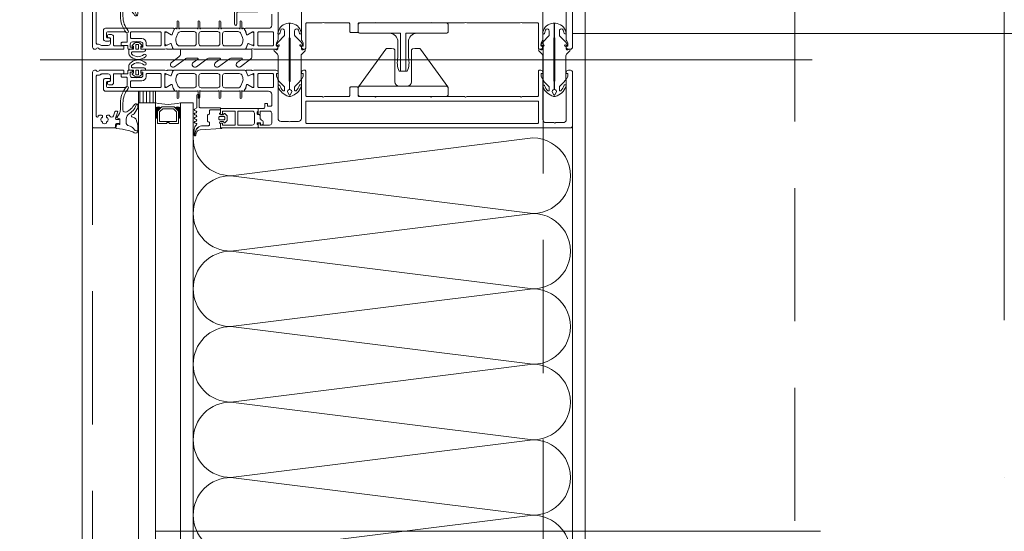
# Model space of a CAD drawing. Header units: millimetres. Extents: x 144573 to 336993, y 74252 to 247042.
# Tile 14 of 256: x 146692 to 147161, y 176855 to 177099. Entities that reach past the tile are written whole.
import ezdxf

# ---------------------------------------------------------------- set-up
doc = ezdxf.new("R2010")
doc.units = ezdxf.units.MM
for name, pattern in [('CK_Čerchovaná 50', [6, 3, -1.5, 0, -1.5]), ('ČERCHOVANÁ', [25.4, 12.7, -6.35, 0, -6.35]), ('ČÁRKOVANÁ', [19.05, 12.7, -6.35])]:
    doc.linetypes.add(name, pattern=pattern)
for name, color, linetype, lineweight in [('FASÁDA DETAILNÍ', 255, 'Continuous', 0), ('NOVA', 255, 'Continuous', 0), ('OSY', 255, 'Continuous', 0), ('TENKA', 255, 'Continuous', 0)]:
    doc.layers.add(name, color=color, linetype=linetype, lineweight=lineweight)

# ---------------------------------------------------------------- blocks, each defined once
blk = doc.blocks.new('244748_a')
blk.add_lwpolyline([(8.32, -1.69, 0.082248), (6.34, -0.9, -1.09695), (6.94, -0.1, -0.315353), (11.26, -5.15, -0.480529), (10.87, -5.64), (4.27, -5.64), (4.08, -5.45), (-16.53, -5.45), (-16.72, -5.64), (-20.43, -5.64, 0.574019), (-21.93, -4.78), (-22.99, -5.4, 0.524827), (-22.99, -5.9), (-21.93, -6.52, 0.574021), (-20.43, -5.66), (-16.72, -5.66), (-16.53, -5.85), (4.08, -5.85), (4.27, -5.66), (10.87, -5.66, -0.480529), (11.26, -6.15, -0.326229), (6.88, -11.09, -1.09695), (6.28, -10.3, 0.081457), (8.32, -9.61, 0.599203), (7.48, -8.05), (5.52, -8.05, 0.198965), (5.17, -8.2), (2.22, -11.15), (0.93, -12.01, -0.738038), (0.51, -11.62), (0.87, -11, 1), (0.35, -10.7), (0, -11.3), (-0.98, -11.3, 0.619205), (-1.45, -12.06), (-1.28, -12.43, -0.808139), (-2.04, -13.04), (-3.63, -11.44, 0.198906), (-4.34, -11.15), (-14.99, -11.15, -0.198936), (-16.76, -10.42), (-18.98, -8.2, 0.198942), (-19.33, -8.05), (-20.67, -8.05, 0.500217), (-21.09, -8.73, 0.122037), (-18.5, -10.27, -1.093735), (-19.1, -11.07, -0.240768), (-23.7, -6.07, -0.106226), (-23.7, -5.23, -0.256232), (-19, -0.13, -1.093735), (-18.4, -0.92, 0.116856), (-21.09, -2.57, 0.500217), (-20.67, -3.25), (-19.33, -3.25, 0.198942), (-18.98, -3.1), (-16.75, -0.88, -0.198936), (-14.99, -0.15), (-4.34, -0.15, 0.198907), (-3.63, 0.14), (-2.04, 1.74, -0.808139), (-1.28, 1.13), (-1.45, 0.76, 0.619205), (-0.98, 0), (0, 0), (0.35, -0.6, 1), (0.87, -0.3), (0.51, 0.32, -0.738038), (0.93, 0.71), (2.22, -0.15), (5.17, -3.1, 0.198965), (5.52, -3.25), (7.48, -3.25, 0.599203)], format="xyb", close=True)
blk = doc.blocks.new('236134_0100_s_v')
for points in [[(22.8, -23), (22.8, -5), (42, -5, 0.414214), (43, -4), (43, -1, 0.414214), (42, 0), (1, 0, 0.414214), (0, -1), (0, -4, 0.414214), (1, -5), (20.2, -5), (20.2, -23)], [(15, -5, -0.414214), (19, -9), (19, -16.57, 0.165764), (19.53, -23), (23.47, -23, 0.165764), (24, -16.57), (24, -9, -0.414214), (28, -5)]]:
    blk.add_lwpolyline(points, format="xyb")
blk = doc.blocks.new('236134_0200_s_v')
for points in [[(19.58, 5, -0.41166), (17.58, 6.98), (17.45, 22.25, 0.344217), (17.07, 22.73), (16, 23), (14, 23, 0.240828), (13.19, 22.59), (0.19, 4.59)], [(23.42, 5, 0.41166), (25.42, 6.98), (25.55, 22.25, -0.344217), (25.93, 22.73), (27, 23), (29, 23, -0.240828), (29.81, 22.59), (42.81, 4.59)]]:
    blk.add_lwpolyline(points, format="xyb")
blk.add_lwpolyline([(42, 5), (1, 5, 0.414214), (0, 4), (0, 1, 0.414214), (1, 0), (42, 0, 0.414214), (43, 1), (43, 4, 0.414214)], format="xyb", close=True)
blk = doc.blocks.new('284336')
for points in [[(-0.7, -9.6), (-10, -9.6, 0.414511), (-10.51, -10.11), (-10.51, -15.51, -1), (-11.69, -15.51), (-11.69, -9.6), (-12.69, -8.95, -0.668884), (-12.6, -8.23), (-11.99, -8.01, 0.766384), (-11.99, -7.21), (-12.6, -6.99, -0.76831), (-12.6, -6.23), (-11.99, -6.01, 0.766384), (-11.99, -5.21), (-12.6, -4.99, -0.76831), (-12.6, -4.23), (-11.99, -4.01, 0.766384), (-11.99, -3.21), (-12.6, -2.99, -0.877523), (-12.5, -2.22), (-12.1, -2.22, 0.698129), (-11.83, -1.5, -0.220231), (-12.89, 0.78), (-12.89, 3.45, -0.157143), (-12.82, 3.68), (-12.69, 3.42, -0.067482), (-12.48, 2.53, 0.393136), (-8.66, -1.02), (-6.1, -1.02, -0.414214), (-5.61, -1.51), (-5.61, -2.22, -0.267949), (-5.85, -2.65), (-6.35, -2.93, 0.267949), (-6.61, -3.38), (-6.61, -5.84, 0.267949), (-6.35, -6.29), (-5.85, -6.57, -0.267949), (-5.61, -7), (-5.61, -8.11, 0.414215), (-5.1, -8.62), (-0.41, -8.62), (-0.41, -9.31, -0.414212), (-0.7, -9.6)], [(-0.41, 0), (-0.41, -2, 0.990243), (-0.4, -3.02), (0.9, -3.02, 0.414214), (1.21, -2.71), (1.21, -2.61, -0.668123), (1.71, -2.4), (2.75, -3.45, -0.199004), (2.89, -3.79), (2.89, -5.43, -0.199038), (2.75, -5.77), (1.71, -6.82, -0.668191), (1.21, -6.61), (1.21, -6.51, 0.414214), (0.9, -6.2), (-0.4, -6.2, 0.990269), (-0.41, -7.22), (-0.41, -8.6), (-5.1, -8.6, -0.414215), (-5.59, -8.11), (-5.59, -7, 0.267949), (-5.84, -6.56), (-6.34, -6.27, -0.267949), (-6.59, -5.84), (-6.59, -3.38, -0.267949), (-6.34, -2.95), (-5.84, -2.66, 0.267949), (-5.59, -2.22), (-5.59, -1.51, 0.414214), (-6.1, -1), (-8.66, -1, -0.393156), (-12.46, 2.53, 0.067572), (-12.67, 3.43), (-12.8, 3.7, -0.637545), (-12.12, 3.53), (-11.92, 2.53, 0.344315), (-10.06, 0.91), (0, 0.38, -0.406913), (0.39, 0), (-0.41, 0)], [(1.7, -4.31, 0.414235), (1.2, -3.81), (-0.7, -3.81, 0.414214), (-1.2, -4.31), (-1.2, -4.91, 0.414214), (-0.7, -5.41), (1.2, -5.41, 0.414235), (1.7, -4.91), (1.7, -4.31)]]:
    blk.add_lwpolyline(points, format="xyb", close=True)
blk = doc.blocks.new('nesystémový nástavec 18')
for p, q in [((-18, 6.8), (-18, 8.8)), ((-17.5, 9.3), (-15.36, 9.3)), ((-17, 6.3), (-17.5, 6.3)), ((-11, 8), (-17, 8)), ((-17, 8), (-17, 6.3)), ((-15.36, 9.3), (0, 9.3)), ((-11, 1.3), (-11, 8)), ((-2.8, 8), (-9.7, 8)), ((-9.7, 1.3), (-9.7, 8)), ((-1.8, 2.3), (-1.8, 7)), ((-0.5, 7.3), (-0.5, 6.8)), ((0, 9.3), (0, 7.8)), ((0, 6.3), (0.55, 6.3)), ((0.55, 6.3), (0.95, 5.9)), ((0.95, 5.9), (0.95, 4.8)), ((0.95, 4.8), (0.95, 4.14)), ((-18, 0.5), (-18, 1.8)), ((-17.5, 2.3), (-17, 2.3)), ((-1.8, 0), (-17.5, 0)), ((-17, 2.3), (-17, 1.3)), ((-17, 1.3), (-11, 1.3)), ((-9.7, 1.3), (-2.8, 1.3)), ((0, 0), (-1.8, 0)), ((-0.4, 2.23), (-0.5, 2.04)), ((-0.5, 2.04), (-0.5, 2)), ((1.2, 2.44), (0, 2.44)), ((0, 1.5), (0, 0)), ((0.95, 4.14), (1.2, 4.14)), ((1.2, 1.85), (1.2, 2.44)), ((1.4, 3.94), (1.4, 3.84)), ((1.6, 3.64), (1.6, 3.64)), ((1.8, 1.37), (1.7, 1.35)), ((2.25, 1.63), (1.8, 1.37)), ((2.4, 2.84), (2.4, 1.89))]:
    blk.add_line(p, q)
for centre, radius, start, end in [((-17.5, 8.8), 0.5, 90, 180), ((-17.5, 6.8), 0.5, 180.0012, 269.9988), ((-15.36, 9.8), 0.5, 270, 270.084), ((-2.8, 7), 1, 0, 90), ((0, 7.3), 0.5, 89.9955, 180.0071), ((0, 6.8), 0.5, 179.9949, 270.006), ((0.75, 4.8), 0.2, 359.9656, 0.0344), ((-17.5, 1.8), 0.5, 89.999, 180.0002), ((-17.5, 0.5), 0.5, 180, 270), ((-2.8, 2.3), 1, 270, 0), ((0, 2), 0.5, 179.9716, 270.0327), ((0, 1.94), 0.5, 89.9975, 144.0007), ((1.2, 3.94), 0.2, 359.9707, 90.0249), ((1.7, 1.85), 0.5, 179.9991, 270), ((1.6, 3.84), 0.2, 179.9737, 270.035), ((1.6, 2.84), 0.8, 0.0065, 89.9919), ((2.1, 1.89), 0.3, 299.9815, 0.0183)]:
    blk.add_arc(centre, radius, start, end)
blk = doc.blocks.new('433270')
blk.add_lwpolyline([(1, 0, 0.414364), (0, -1), (0, -1.4, 0.255924), (0.23, -1.83, -0.547723), (0.23, -3.17, 0.255924), (0, -3.6), (0, -14.6, 0.414214), (0.3, -14.9), (1.2, -14.9, 0.414214), (1.7, -14.4), (1.7, -10.3, -0.414214), (2, -10), (6, -10, 0.414248), (7, -9), (7, -7.7, 0.414179), (6.5, -7.2), (5.7, -7.2, 0.414232), (5.4, -7.5), (5.4, -8.2, -0.414198), (5.1, -8.5), (2.8, -8.5, -0.414204), (1.8, -7.5), (1.8, -4.49, -0.147432), (1.97, -3.94, 0.147461), (2.4, -2.5), (2.4, -2.3, -0.414214), (2.9, -1.8), (21.87, -1.8, -0.668178), (22.22, -2.65), (22.16, -2.72, 1), (21.59, -3.29), (21.52, -3.35, 0.198912), (21.38, -3.71), (21.38, -4.05, 0.414214), (22.08, -4.75), (22.38, -4.75, 0.576988), (22.64, -4.3, -0.311246), (24.56, -4.3, 0.576988), (24.82, -4.75), (25.3, -4.75, -0.260065), (25.3, -6.65), (24.82, -6.65, 0.576988), (24.56, -7.1, -0.311246), (22.64, -7.1, 0.576988), (22.38, -6.65), (22.08, -6.65, 0.414214), (21.38, -7.35), (21.38, -7.61, 0.267949), (21.63, -8.04), (21.89, -8.2, -0.637047), (21.73, -10), (19.83, -10.7, 0.315299), (19.5, -11.17), (19.5, -11.49, 0.520567), (20.17, -11.96), (22.83, -10.99, -0.520567), (23.5, -11.46), (23.5, -12.5, 0.414062), (24, -13), (25, -13, 0.414186), (25.5, -12.5), (25.5, -11.5, -0.414182), (26, -11), (27, -11, 0.414214), (27.5, -10.5), (27.5, -0.5, 0.414214), (27, 0), (1, 0)], format="xyb", close=True)
blk = doc.blocks.new('284325')
for points in [[(0.84, -5.23, -0.560316), (0.94, -4.73), (1.94, -4.36, 0.3153), (2.14, -4.08), (2.14, -1.89, 0.451558), (1.8, -1.59), (0.9, -1.7, -0.399586), (0.57, -1.46), (0.3, -0.07, -0.415977), (0.53, 0.29, 0.024107), (6.15, 1.24, 0.076636), (8.99, 2.34, -0.577615), (10.79, 1.3), (10.02, 1.37, 0.283171), (9.08, 0.9, -0.168429), (7.07, -0.74), (5.9, -1.16, 0.315302), (5.24, -2.1), (5.24, -4.21, 0.269719), (6.76, -6.82, -0.194797), (10.18, -11.53, -0.342663), (9.17, -11.17, 0.119207), (5.43, -7.59, 0.578571), (3.63, -8.62), (3.63, -11.77, 0.176415), (6.16, -18.72, -1), (5.24, -19.49, -0.176415), (2.43, -11.77), (2.43, -8.89, 0.208286), (0.84, -5.23)], [(8.95, -6.65), (10.32, -8.78, -0.134555), (10.79, -10.63, -0.339795), (10.19, -11.53, 0.194788), (6.76, -6.81, -0.269736), (5.25, -4.21), (5.25, -2.1, -0.315302), (5.9, -1.17), (7.07, -0.74, 0.168429), (9.09, 0.89, -0.283167), (10.01, 1.36), (10.79, 1.29), (10.79, -0.74, -0.070852), (10.71, -1.3), (9.95, -3.93, -0.241839), (9.08, -4.83), (7.93, -5.22, 0.836024), (8.08, -6.19), (8.11, -6.19, -0.255349), (8.95, -6.65)]]:
    blk.add_lwpolyline(points, format="xyb", close=True)
blk = doc.blocks.new('*U1335')
for points in [[(0, 0, 0.414243), (0.1, 0.1), (0, 0.9, -1.0001), (0.2, 0.9), (0.1, 0.1, 0.414228), (0.2, 0, 0.414228)], [(0.2, 0, 0.414243), (0.3, 0.1), (0.2, 0.9, -1.0001), (0.4, 0.9), (0.3, 0.1, 0.414228), (0.4, 0, 0.414228)], [(0.4, 0, 0.414243), (0.5, 0.1), (0.4, 0.9, -1.0001), (0.6, 0.9), (0.5, 0.1, 0.414228), (0.6, 0, 0.414228)], [(0.6, 0, 0.414243), (0.7, 0.1), (0.6, 0.9, -1.0001), (0.8, 0.9), (0.7, 0.1, 0.414228), (0.8, 0, 0.414228)], [(0.8, 0, 0.414243), (0.9, 0.1), (0.8, 0.9, -1.0001), (1, 0.9), (0.9, 0.1, 0.414228), (1, 0, 0.414228)], [(1, 0, 0.414243), (1.1, 0.1), (1, 0.9, -1.0001), (1.2, 0.9), (1.1, 0.1, 0.414228), (1.2, 0, 0.414228)], [(1.2, 0, 0.414243), (1.3, 0.1), (1.2, 0.9, -1.0001), (1.4, 0.9), (1.3, 0.1, 0.414228), (1.4, 0, 0.414228)], [(1.4, 0, 0.414243), (1.5, 0.1), (1.4, 0.9, -1.0001), (1.6, 0.9), (1.5, 0.1, 0.414228), (1.6, 0, 0.414228)], [(1.6, 0, 0.414243), (1.7, 0.1), (1.6, 0.9, -1.0001), (1.8, 0.9), (1.7, 0.1, 0.414228), (1.8, 0, 0.414228)], [(1.8, 0, 0.414243), (1.9, 0.1), (1.8001, 0.9, -1.0001), (2, 0.9), (1.9001, 0.1, 0.414228), (2, 0, 0.414228)]]:
    blk.add_lwpolyline(points, format="xyb")
blk = doc.blocks.new('288126')
for points in [[(-16.5, 0), (16.5, 0)], [(-21.36, -6.34), (-17.8, -3.69)], [(-14.71, -4.5), (-19.87, -8.34)], [(-17, -2.08), (-17, -0.5)], [(-8.83, -4.3), (-14.11, -4.3)], [(-10.96, -6.34), (-8.71, -4.66)], [(-4.31, -4.5), (-9.47, -8.34)], [(1.81, -4.3), (-3.71, -4.3)], [(-0.35, -6.36), (1.93, -4.66)], [(6.33, -4.5), (1.14, -8.37)], [(12.21, -4.3), (6.93, -4.3)], [(10.05, -6.36), (12.33, -4.66)], [(16.6, -4.6), (11.54, -8.37)], [(17, -0.5), (17, -3.8)]]:
    blk.add_lwpolyline(points)
for centre, radius, start, end in [((16.5, -0.5), 0.5, 0, 90), ((-16.5, -0.5), 0.5, 90, 180), ((16, -3.8), 1, 306.7059, 0), ((-20.61, -7.34), 1.25, 126.7059, 306.7059), ((-10.21, -7.34), 1.25, 126.7059, 306.7059), ((0.4, -7.37), 1.25, 126.7059, 306.7059), ((10.8, -7.37), 1.25, 126.7059, 306.7059)]:
    blk.add_arc(centre, radius, start, end)
at = {"extrusion": (0, 0, -1)}
for centre, radius, start, end in [((19, -2.08), 2, 180, 233.2941), ((14.11, -5.3), 1, 53.2941, 90), ((8.83, -4.5), 0.2, 90, 233.2941), ((3.71, -5.3), 1, 53.2941, 90), ((-1.81, -4.5), 0.2, 90, 233.2941), ((-6.93, -5.3), 1, 53.2941, 90), ((-12.21, -4.5), 0.2, 90, 233.2941)]:
    blk.add_arc(centre, radius, start, end, dxfattribs=at)
blk = doc.blocks.new('246426')
for points in [[(-1.84, 0.64), (-2.86, -0.38, 0.198926), (-3.15, -1.09), (-3.15, -2.31, 0.198926), (-2.86, -3.02), (-1.84, -4.04, 0.637051), (-1.5, -3.92), (-1.45, -3.4), (-0.3, -3.4, -0.41484), (0, -3.7), (0, -5.19, 0.414232), (0.5, -5.69), (2.14, -5.69, 0.071862), (2.2, -5.68, 0.157876), (3.73, -4.64, 0.360336), (3.48, 2.39, 0.964062), (2.54, 1.48, -0.403385), (2.25, -4.34, -0.190964), (2.11, -4.39), (1.7, -4.39, -0.414214), (1.2, -3.89), (1.2, 1.31, 0.414201), (0.2, 2.31), (0, 2.31), (0, 0.3, -0.414214), (-0.3, 0), (-1.45, 0), (-1.5, 0.52, 0.637051), (-1.84, 0.64)], [(-2.25, -1.4, -0.414214), (-1.85, -1), (-0.4, -1, -0.414214), (0, -1.4), (0, -2, -0.414214), (-0.4, -2.4), (-1.85, -2.4, -0.414214), (-2.25, -2), (-2.25, -1.4)]]:
    blk.add_lwpolyline(points, format="xyb", close=True)

msp = doc.modelspace()

# ---------------------------------------------------------------- hatches: boundary and pattern name
at = {"layer": 'FASÁDA DETAILNÍ'}
h = msp.add_hatch(dxfattribs=at)
h.set_pattern_fill('ANSI31', color=256, scale=0.5, angle=585)
h.set_pattern_definition([(270, (214136.837, 166745.3374), (1.5875, -8e-16), [])])
h.paths.add_polyline_path([(146756.48, 177059.759), (146756.48, 177065.259), (146748.48, 177065.259), (146748.48, 177059.759)])

# ---------------------------------------------------------------- linework, layer by layer
for p, q in [((146701.534, 177080.259), (147069.771, 177080.259)), ((146748.48, 176650.759), (146748.48, 177059.759)), ((146748.48, 177059.759), (146756.48, 177059.759)), ((146756.48, 177059.759), (146756.48, 176650.759)), ((146768.48, 176650.759), (146768.48, 177059.759)), ((146774.48, 177059.759), (146768.48, 177059.759)), ((146774.48, 177059.759), (146774.48, 176650.759))]:
    msp.add_line(p, q, dxfattribs=at)
for points in [[(173301.48, 174615.259), (146721.48, 174615.259), (146721.48, 198295.259), (173301.48, 198295.259)], [(173061.48, 174855.259), (146961.48, 174855.259), (146961.48, 198055.259), (173061.48, 198055.259)], [(146748.48, 177059.759), (146748.48, 177065.259), (146756.48, 177065.259), (146756.48, 177059.759)], [(146767.48, 177049.759), (146767.48, 177055.759), (146765.48, 177057.759), (146759.48, 177057.759), (146757.48, 177055.759), (146757.48, 177049.759), (146761.98, 177049.759), (146761.98, 177050.259), (146762.98, 177050.259), (146762.98, 177049.759)], [(146758.48, 177050.759), (146766.48, 177050.759), (146766.48, 177055.344), (146765.066, 177056.759), (146760.033, 177056.759), (146758.48, 177055.344)]]:
    msp.add_lwpolyline(points, close=True, dxfattribs=at)
at = {"layer": 'FASÁDA DETAILNÍ', "linetype": 'ČÁRKOVANÁ', "ltscale": 5}
for points in [[(173296.48, 174620.259), (146726.48, 174620.259), (146726.48, 198290.259), (173296.48, 198290.259)], [(173081.48, 174835.259), (146941.48, 174835.259), (146941.48, 198075.259), (173081.48, 198075.259)], [(172961.48, 174955.259), (147061.48, 174955.259), (147061.48, 197955.259), (172961.48, 197955.259)]]:
    msp.add_lwpolyline(points, close=True, dxfattribs=at)
at = {"layer": 'FASÁDA DETAILNÍ'}
for points in [[(146952.48, 177108.767), (146952.48, 177089.912, 0.1169365), (146952.614, 177089.412), (146953.28, 177088.259), (146953.28, 177086.759), (146952.48, 177086.759), (146952.48, 177086.259, 0.4142136), (146953.48, 177085.259), (146954.48, 177085.259, 0.4142136), (146955.48, 177086.259), (146955.48, 177111.759, 0.4142135)], [(146811.98, 177102.059), (146811.98, 177096.76, -0.4141667), (146810.48, 177095.26), (146803.482, 177095.259), (146799.382, 177095.259, 0.5773503), (146799.036, 177094.659), (146799.534, 177093.796), (146799.962, 177092.304, 0.4887011), (146800.401, 177092.127), (146802.867, 177093.559), (146803.287, 177093.559, -0.4325656), (146803.482, 177093.359), (146803.482, 177087.054, -0.5483974), (146803.201, 177086.868), (146800.817, 177087.937, 0.4253361), (146800.55, 177087.829), (146799.733, 177085.806, 0.5315629), (146800.104, 177085.256), (146802.168, 177085.256, 0.2313061), (146802.405, 177085.372, -0.3061853), (146802.725, 177085.476), (146803.482, 177085.259), (146813.986, 177085.259, 0.4142136), (146814.986, 177086.259), (146814.986, 177086.759), (146814.186, 177086.759), (146814.186, 177088.259), (146814.846, 177089.402, 0.1316504), (146814.98, 177089.902), (146814.98, 177108.267, -0.4142136)], [(146826.18, 177108.267), (146826.18, 177089.902, 0.1316504), (146826.314, 177089.402), (146826.974, 177088.259), (146826.974, 177086.759), (146826.174, 177086.759), (146826.174, 177086.259, 0.4142136), (146827.174, 177085.259), (146827.68, 177085.259, 0.4142136), (146828.18, 177085.759), (146828.18, 177097.359, -0.4142136), (146828.68, 177097.859), (146836.08, 177097.859, -0.3999851), (146837.08, 177097.859), (146848.68, 177097.859, -0.4142136), (146849.18, 177097.359), (146849.18, 177093.759, 0.4142136), (146849.68, 177093.259), (146852.68, 177093.259, 0.4142136), (146853.18, 177093.759), (146853.18, 177097.359, -0.4142136), (146853.68, 177097.859), (146860.98, 177097.859, -0.38324), (146861.98, 177097.859), (146887.48, 177097.859, -0.38324), (146888.48, 177097.859), (146903.98, 177097.859, -0.38324), (146904.98, 177097.859), (146930.48, 177097.859, -0.38324), (146931.48, 177097.859), (146938.78, 177097.859, -0.4142136), (146939.28, 177097.359), (146939.28, 177085.759, 0.4142136), (146939.78, 177085.259), (146940.28, 177085.259, 0.4142136), (146941.28, 177086.259), (146941.28, 177086.759), (146940.48, 177086.759), (146940.48, 177088.259), (146941.146, 177089.412, 0.1169365), (146941.28, 177089.912), (146941.28, 177108.767, -0.4142315)]]:
    msp.add_lwpolyline(points, format="xyb", dxfattribs=at)
for points in [[(146760.98, 177085.259), (146749.98, 177085.259, -0.4144257), (146749.48, 177085.759), (146749.48, 177086.252), (146750.48, 177086.252), (146750.48, 177087.752, 0.4142136), (146749.48, 177088.752), (146747.98, 177088.752, 0.3999851), (146746.98, 177088.752), (146745.48, 177088.752, 0.4142136), (146744.48, 177087.752), (146744.48, 177086.259), (146745.48, 177086.259), (146745.48, 177085.759, -0.4144559), (146744.98, 177085.259), (146743.68, 177085.26, -0.4139712), (146743.38, 177085.56), (146743.38, 177086.758, 0.4142136), (146743.08, 177087.058), (146740.08, 177087.058), (146740.08, 177088.058, -0.4142136), (146740.58, 177088.558), (146742.48, 177088.558, 0.4142136), (146742.98, 177089.058), (146742.98, 177092.559, 0.4142056), (146741.98, 177093.559), (146733.68, 177093.559, 0.4142063), (146733.18, 177093.059), (146733.18, 177091.159, 0.414219), (146733.68, 177090.659), (146734.48, 177090.659, -0.4142136), (146734.98, 177090.159), (146734.98, 177089.659, -0.4142136), (146734.48, 177089.159), (146732.68, 177089.159, -0.4142136), (146731.68, 177090.159), (146731.68, 177094.259, -0.4142136), (146732.68, 177095.259), (146760.98, 177095.259), (146765.08, 177095.259, -0.5773503), (146765.427, 177094.659), (146764.928, 177093.796), (146764.5, 177092.304, -0.4887011), (146764.061, 177092.127), (146761.596, 177093.559), (146761.175, 177093.559, 0.4325656), (146760.98, 177093.359), (146760.98, 177087.054, 0.5483974), (146761.262, 177086.868), (146763.646, 177087.937, -0.4253361), (146763.913, 177087.829), (146764.729, 177085.806, -0.5315625), (146764.358, 177085.256), (146762.294, 177085.256, -0.2313061), (146762.057, 177085.372, 0.3061853), (146761.738, 177085.476), (146760.98, 177085.259)], [(146799.141, 177085.259), (146787.23, 177085.258), (146765.319, 177085.259, -0.3058367), (146764.855, 177085.572), (146763.933, 177087.859, 0.4253361), (146763.665, 177087.966), (146762.047, 177087.25, -0.5437525), (146760.99, 177087.934), (146760.99, 177092.839, -0.5781822), (146761.891, 177093.357), (146764.083, 177092.096, 0.4885049), (146764.522, 177092.273), (146764.956, 177093.787), (146765.719, 177095.108, -0.2824777), (146765.995, 177095.258), (146766.44, 177095.258, 1.4470094), (146766.79, 177095.39), (146766.79, 177098.358, -1), (146767.59, 177098.358), (146767.59, 177095.39, 1.4470094), (146767.941, 177095.258), (146776.48, 177095.258, 1.4470094), (146776.83, 177095.39), (146776.83, 177098.358, -1), (146777.63, 177098.358), (146777.63, 177095.39, 1.4470094), (146777.981, 177095.258), (146786.48, 177095.258, 1.4470094), (146786.83, 177095.39), (146786.83, 177098.358, -1), (146787.63, 177098.358), (146787.63, 177095.39, 1.4470094), (146787.981, 177095.258), (146796.52, 177095.258, 1.4470094), (146796.87, 177095.39), (146796.87, 177098.358, -1), (146797.67, 177098.358), (146797.67, 177095.39, 1.4470094), (146798.021, 177095.258), (146798.465, 177095.258, -0.2824777), (146798.741, 177095.108), (146799.504, 177093.787), (146799.938, 177092.273, 0.4885049), (146800.377, 177092.096), (146802.569, 177093.357, -0.5781822), (146803.47, 177092.839), (146803.47, 177087.934, -0.5437525), (146802.413, 177087.25), (146800.795, 177087.966, 0.4253361), (146800.528, 177087.859), (146799.605, 177085.572, -0.3058367), (146799.141, 177085.259)], [(146758.78, 177093.559), (146745.08, 177093.559, 0.4142136), (146744.58, 177093.059), (146744.58, 177090.852, 0.4142136), (146745.08, 177090.352), (146750.05, 177090.352, -0.4111388), (146752.08, 177088.352), (146752.08, 177087.359, 0.4142136), (146752.58, 177086.859), (146758.78, 177086.859, 0.4142136), (146759.28, 177087.359), (146759.28, 177093.059, 0.4142136), (146758.78, 177093.559)], [(146768.03, 177086.858), (146774.93, 177086.858, 0.4142178), (146775.93, 177087.858), (146775.93, 177092.658, 0.4142178), (146774.93, 177093.658), (146768.568, 177093.658, 0.305619), (146767.177, 177092.72), (146766.399, 177090.796, 0.1764286), (146766.327, 177088.744), (146766.603, 177087.894, 0.3249157), (146768.03, 177086.858)], [(146778.23, 177086.858), (146786.23, 177086.858, 0.4142136), (146787.23, 177087.858), (146787.23, 177092.658, 0.4142136), (146786.23, 177093.658), (146778.23, 177093.658, 0.4142136), (146777.23, 177092.658), (146777.23, 177087.858, 0.4142136), (146778.23, 177086.858)], [(146789.53, 177086.858), (146796.43, 177086.858, 0.3249157), (146797.857, 177087.894), (146798.133, 177088.744, 0.1764286), (146798.061, 177090.796), (146797.283, 177092.72, 0.305619), (146795.892, 177093.658), (146789.53, 177093.658, 0.4142178), (146788.53, 177092.658), (146788.53, 177087.858, 0.4142178), (146789.53, 177086.858)], [(146812.78, 177087.359, -0.4142136), (146812.28, 177086.859), (146805.78, 177086.859, -0.4142136), (146805.28, 177087.359), (146805.28, 177093.059, -0.4142136), (146805.78, 177093.559), (146812.28, 177093.559, -0.4142136), (146812.78, 177093.059), (146812.78, 177087.359)], [(146760.98, 177075.259), (146749.98, 177075.259, 0.4144257), (146749.48, 177074.759), (146749.48, 177074.265), (146750.48, 177074.265), (146750.48, 177072.765, -0.4142136), (146749.48, 177071.765), (146747.98, 177071.765, -0.3999851), (146746.98, 177071.765), (146745.48, 177071.765, -0.4142136), (146744.48, 177072.765), (146744.48, 177074.259), (146745.48, 177074.259), (146745.48, 177074.759, 0.4144559), (146744.98, 177075.259), (146743.68, 177075.257, 0.4139712), (146743.38, 177074.957), (146743.38, 177073.759, -0.4142136), (146743.08, 177073.459), (146740.08, 177073.459), (146740.08, 177072.459, 0.4142136), (146740.58, 177071.959), (146742.48, 177071.959, -0.4142136), (146742.98, 177071.459), (146742.98, 177067.959, -0.4142056), (146741.98, 177066.959), (146733.68, 177066.959, -0.4142063), (146733.18, 177067.459), (146733.18, 177069.359, -0.414219), (146733.68, 177069.859), (146734.48, 177069.859, 0.4142136), (146734.98, 177070.359), (146734.98, 177070.859, 0.4142136), (146734.48, 177071.359), (146732.68, 177071.359, 0.4142136), (146731.68, 177070.359), (146731.68, 177066.259, 0.4142136), (146732.68, 177065.259), (146760.98, 177065.259), (146765.08, 177065.258, 0.5773503), (146765.427, 177065.858), (146764.928, 177066.722), (146764.5, 177068.214, 0.4887011), (146764.061, 177068.39), (146761.596, 177066.959), (146761.175, 177066.959, -0.4325656), (146760.98, 177067.159), (146760.98, 177073.463, -0.5483974), (146761.262, 177073.649), (146763.646, 177072.58, 0.4253361), (146763.913, 177072.688), (146764.729, 177074.711, 0.5315625), (146764.358, 177075.261), (146762.294, 177075.261, 0.2313061), (146762.057, 177075.145, -0.3061853), (146761.738, 177075.041), (146760.98, 177075.259)], [(146758.78, 177066.959), (146745.08, 177066.959, -0.4142136), (146744.58, 177067.459), (146744.58, 177069.665, -0.4142136), (146745.08, 177070.165), (146750.05, 177070.165, 0.4111388), (146752.08, 177072.165), (146752.08, 177073.159, -0.4142136), (146752.58, 177073.659), (146758.78, 177073.659, -0.4142136), (146759.28, 177073.159), (146759.28, 177067.459, -0.4142136), (146758.78, 177066.959)], [(146799.141, 177075.259), (146787.23, 177075.259), (146765.319, 177075.259, 0.3058367), (146764.855, 177074.946), (146763.933, 177072.659, -0.4253361), (146763.665, 177072.551), (146762.047, 177073.267, 0.5437525), (146760.99, 177072.583), (146760.99, 177067.679, 0.5781822), (146761.891, 177067.16), (146764.083, 177068.421, -0.4885049), (146764.522, 177068.244), (146764.956, 177066.73), (146765.719, 177065.409, 0.2824777), (146765.995, 177065.259), (146766.44, 177065.259, -1.4470094), (146766.79, 177065.127), (146766.79, 177062.159, 1), (146767.59, 177062.159), (146767.59, 177065.127, -1.4470094), (146767.941, 177065.26), (146776.48, 177065.259, -1.4470094), (146776.83, 177065.127), (146776.83, 177062.159, 1), (146777.63, 177062.159), (146777.63, 177065.127, -1.4470094), (146777.981, 177065.26), (146786.48, 177065.259, -1.4470094), (146786.83, 177065.127), (146786.83, 177062.159, 1), (146787.63, 177062.159), (146787.63, 177065.127, -1.4470094), (146787.981, 177065.26), (146796.52, 177065.259, -1.4470094), (146796.87, 177065.127), (146796.87, 177062.159, 1), (146797.67, 177062.159), (146797.67, 177065.127, -1.4470094), (146798.021, 177065.26), (146798.465, 177065.259, 0.2824777), (146798.741, 177065.409), (146799.504, 177066.73), (146799.938, 177068.244, -0.4885049), (146800.377, 177068.421), (146802.569, 177067.16, 0.5781822), (146803.47, 177067.679), (146803.47, 177072.583, 0.5437525), (146802.413, 177073.267), (146800.795, 177072.551, -0.4253361), (146800.528, 177072.659), (146799.605, 177074.946, 0.3058367), (146799.141, 177075.259)], [(146768.03, 177073.66), (146774.93, 177073.66, -0.4142178), (146775.93, 177072.66), (146775.93, 177067.859, -0.4142178), (146774.93, 177066.859), (146768.568, 177066.859, -0.305619), (146767.177, 177067.797), (146766.399, 177069.721, -0.1764286), (146766.327, 177071.773), (146766.603, 177072.623, -0.3249157), (146768.03, 177073.66)], [(146778.23, 177073.66), (146786.23, 177073.66, -0.4142136), (146787.23, 177072.66), (146787.23, 177067.859, -0.4142136), (146786.23, 177066.859), (146778.23, 177066.859, -0.4142136), (146777.23, 177067.859), (146777.23, 177072.66, -0.4142136), (146778.23, 177073.66)], [(146789.53, 177073.66), (146796.43, 177073.66, -0.3249157), (146797.857, 177072.623), (146798.133, 177071.773, -0.1764286), (146798.061, 177069.721), (146797.283, 177067.797, -0.305619), (146795.892, 177066.859), (146789.53, 177066.859, -0.4142178), (146788.53, 177067.859), (146788.53, 177072.66, -0.4142178), (146789.53, 177073.66)], [(146954.48, 177047.759), (146805.98, 177047.759, -0.4142136), (146805.48, 177048.259), (146805.48, 177049.559, -0.4142197), (146805.98, 177050.059), (146806.48, 177050.059), (146806.48, 177049.059), (146810.98, 177049.059, 0.4142136), (146811.98, 177050.059), (146811.98, 177054.759, 0.4142136), (146810.98, 177055.759), (146806.48, 177055.759), (146806.48, 177054.059), (146805.98, 177054.059, -0.4142012), (146805.48, 177054.559), (146805.48, 177056.559, -0.4142136), (146805.98, 177057.059), (146808.123, 177057.059, 0.4142136), (146808.623, 177057.559), (146808.623, 177059.359), (146809.874, 177059.359), (146809.874, 177058.159), (146811.68, 177058.159, 0.4142136), (146811.98, 177058.459), (146811.98, 177063.757, 0.4141667), (146810.48, 177065.257), (146803.482, 177065.259), (146799.382, 177065.258, -0.5773503), (146799.036, 177065.858), (146799.534, 177066.722), (146799.962, 177068.214, -0.4887011), (146800.401, 177068.39), (146802.867, 177066.959), (146803.287, 177066.959, 0.4325656), (146803.482, 177067.159), (146803.482, 177073.463, 0.5483974), (146803.201, 177073.649), (146800.817, 177072.58, -0.4253361), (146800.55, 177072.688), (146799.733, 177074.711, -0.5315629), (146800.104, 177075.261), (146802.168, 177075.261, -0.2313061), (146802.405, 177075.145, 0.3061853), (146802.725, 177075.041), (146803.482, 177075.259), (146813.986, 177075.259, -0.4142136), (146814.986, 177074.259), (146814.986, 177073.759), (146814.186, 177073.759), (146814.186, 177072.259), (146814.846, 177071.115, -0.1316504), (146814.98, 177070.615), (146814.98, 177052.25, 0.4142136), (146816.48, 177050.75), (146819.981, 177050.75, 0.3999851), (146820.981, 177050.75), (146824.68, 177050.75, 0.4142136), (146826.18, 177052.25), (146826.18, 177070.615, -0.1316504), (146826.314, 177071.115), (146826.974, 177072.259), (146826.974, 177073.759), (146826.174, 177073.759), (146826.174, 177074.259, -0.4142136), (146827.174, 177075.259), (146827.68, 177075.259, -0.4142136), (146828.18, 177074.759), (146828.18, 177063.159, 0.4142136), (146828.68, 177062.659), (146836.08, 177062.659, 0.3999851), (146837.08, 177062.659), (146848.68, 177062.659, 0.4142136), (146849.18, 177063.159), (146849.18, 177066.759, -0.4142136), (146849.68, 177067.259), (146852.68, 177067.259, -0.4142136), (146853.18, 177066.759), (146853.18, 177063.159, 0.4142136), (146853.68, 177062.659), (146860.98, 177062.659, 0.38324), (146861.98, 177062.659), (146887.48, 177062.659, 0.38324), (146888.48, 177062.659), (146903.98, 177062.659, 0.38324), (146904.98, 177062.659), (146930.48, 177062.659, 0.38324), (146931.48, 177062.659), (146938.78, 177062.659, 0.4142136), (146939.28, 177063.159), (146939.28, 177074.759, -0.4142136), (146939.78, 177075.259), (146940.28, 177075.259, -0.4142136), (146941.28, 177074.259), (146941.28, 177073.759), (146940.48, 177073.759), (146940.48, 177072.259), (146941.146, 177071.105, -0.1169365), (146941.28, 177070.605), (146941.28, 177051.75, 0.4142315), (146942.78, 177050.25), (146946.49, 177050.25, 0.3999851), (146947.49, 177050.25), (146950.98, 177050.25, 0.4142315), (146952.48, 177051.75), (146952.48, 177070.605, -0.1169365), (146952.614, 177071.105), (146953.28, 177072.259), (146953.28, 177073.759), (146952.48, 177073.759), (146952.48, 177074.259, -0.4142136), (146953.48, 177075.259), (146954.48, 177075.259, -0.4142136), (146955.48, 177074.259), (146955.48, 177048.759, -0.4142135), (146954.48, 177047.759)], [(146812.78, 177073.158, 0.4142136), (146812.28, 177073.658), (146805.78, 177073.658, 0.4142136), (146805.28, 177073.158), (146805.28, 177067.458, 0.4142136), (146805.78, 177066.958), (146812.28, 177066.958, 0.4142136), (146812.78, 177067.458), (146812.78, 177073.158)], [(146828.68, 177049.859), (146938.78, 177049.859, 0.4142136), (146939.28, 177050.359), (146939.28, 177060.059, 0.4142136), (146938.78, 177060.559), (146828.68, 177060.559, 0.4142136), (146828.18, 177060.059), (146828.18, 177050.359, 0.4142136), (146828.68, 177049.859)]]:
    msp.add_lwpolyline(points, format="xyb", close=True, dxfattribs=at)
msp.add_lwpolyline([(146955.48, 176661.759), (146955.48, 177048.759)], dxfattribs=at)
for centre, radius, start, end in [((146762.48, 177081.65), 22.699, 254.67278, 285.32722), ((146757.832, 177054.208), 3.546, 67.29382, 112.40905), ((146757.718, 177054.575), 2.897, 65.30667, 115.29515), ((146757.549, 177054.923), 2.248, 61.52734, 118.40281), ((146767.128, 177054.208), 3.546, 67.59095, 112.70618), ((146767.242, 177054.575), 2.897, 64.70485, 114.69333), ((146767.411, 177054.923), 2.248, 61.59719, 118.47266), ((146757.405, 177055.168), 1.712, 57.29495, 122.68565), ((146757.266, 177055.328), 1.263, 51.96563, 128.49956), ((146757.118, 177055.418), 0.879, 43.99491, 136.49644), ((146756.98, 177055.406), 0.596, 33.03656, 146.96344), ((146756.98, 177055.113), 0.596, 33.03656, 146.96344), ((146756.98, 177054.821), 0.596, 33.03656, 146.96344), ((146756.98, 177054.528), 0.596, 33.03656, 146.96344), ((146756.98, 177054.236), 0.596, 33.03656, 146.96344), ((146756.98, 177053.943), 0.596, 33.03656, 146.96344), ((146756.98, 177053.651), 0.596, 33.03656, 146.96344), ((146756.98, 177053.358), 0.596, 33.03656, 146.96344), ((146756.98, 177053.066), 0.596, 33.03656, 146.96344), ((146756.98, 177052.773), 0.596, 33.03656, 146.96344), ((146756.98, 177052.481), 0.596, 33.03656, 146.96344), ((146756.98, 177052.188), 0.596, 33.03656, 146.96344), ((146756.98, 177051.896), 0.596, 33.03656, 146.96344), ((146767.555, 177055.168), 1.712, 57.31435, 122.70505), ((146767.694, 177055.328), 1.263, 51.50044, 128.03437), ((146767.842, 177055.418), 0.879, 43.50356, 136.00509), ((146767.98, 177055.406), 0.596, 33.03656, 146.96344), ((146767.98, 177055.113), 0.596, 33.03656, 146.96344), ((146767.98, 177054.821), 0.596, 33.03656, 146.96344), ((146767.98, 177054.528), 0.596, 33.03656, 146.96344), ((146767.98, 177054.236), 0.596, 33.03656, 146.96344), ((146767.98, 177053.943), 0.596, 33.03656, 146.96344), ((146767.98, 177053.651), 0.596, 33.03656, 146.96344), ((146767.98, 177053.358), 0.596, 33.03656, 146.96344), ((146767.98, 177053.066), 0.596, 33.03656, 146.96344), ((146767.98, 177052.773), 0.596, 33.03656, 146.96344), ((146767.98, 177052.481), 0.596, 33.03656, 146.96344), ((146767.98, 177052.188), 0.596, 33.03656, 146.96344), ((146767.98, 177051.896), 0.596, 33.03656, 146.96344)]:
    msp.add_arc(centre, radius, start, end, dxfattribs=at)
at = {"layer": 'NOVA'}
msp.add_line((147261.48, 177092.759), (146955.48, 177092.759), dxfattribs=at)
at = {"layer": 'OSY', "linetype": 'ČERCHOVANÁ', "ltscale": 25}
msp.add_line((173748.036, 176855.259), (146109.064, 176855.259), dxfattribs=at)
at = {"layer": 'TENKA', "linetype": 'CK_Čerchovaná 50', "ltscale": 50}
msp.add_line((147161.48, 174855.259), (147161.48, 198055.259), dxfattribs=at)

# ---------------------------------------------------------------- block references
at = {"layer": 'FASÁDA DETAILNÍ'}
for name, p in [('284325', (146737.34, 177112.759)), ('284336', (146805.89, 177112.759)), ('236134_0100_s_v', (146853.18, 177097.859)), ('236134_0200_s_v', (146853.18, 177062.659)), ('288126', (146785.47, 177085.258)), ('nesystémový nástavec 18', (146805.48, 177047.759))]:
    msp.add_blockref(name, p, dxfattribs=at)
for name, p, rotation in [('433270', (146726.48, 177085.258), 90), ('246426', (146749.48, 177085.254), 270)]:
    msp.add_blockref(name, p, dxfattribs=dict(at, rotation=rotation))
at = {"layer": 'FASÁDA DETAILNÍ', "xscale": -1}
for name, p, rotation in [('244748_a', (146826.141, 177086.481), 270), ('244748_a', (146952.441, 177086.481), 270), ('246426', (146749.48, 177075.263), 270), ('433270', (146726.48, 177075.259), 90), ('284325', (146737.34, 177047.759), 180), ('284336', (146787.89, 177047.759), 180)]:
    msp.add_blockref(name, p, dxfattribs=dict(at, rotation=rotation))
at = {"layer": 'FASÁDA DETAILNÍ', "xscale": 179.9999932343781, "yscale": 179.9999932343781, "zscale": 179.9999932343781, "rotation": 270}
msp.add_blockref('*U1335', (146774.48, 177042.932), dxfattribs=at)

doc.saveas('drawing.dxf')
